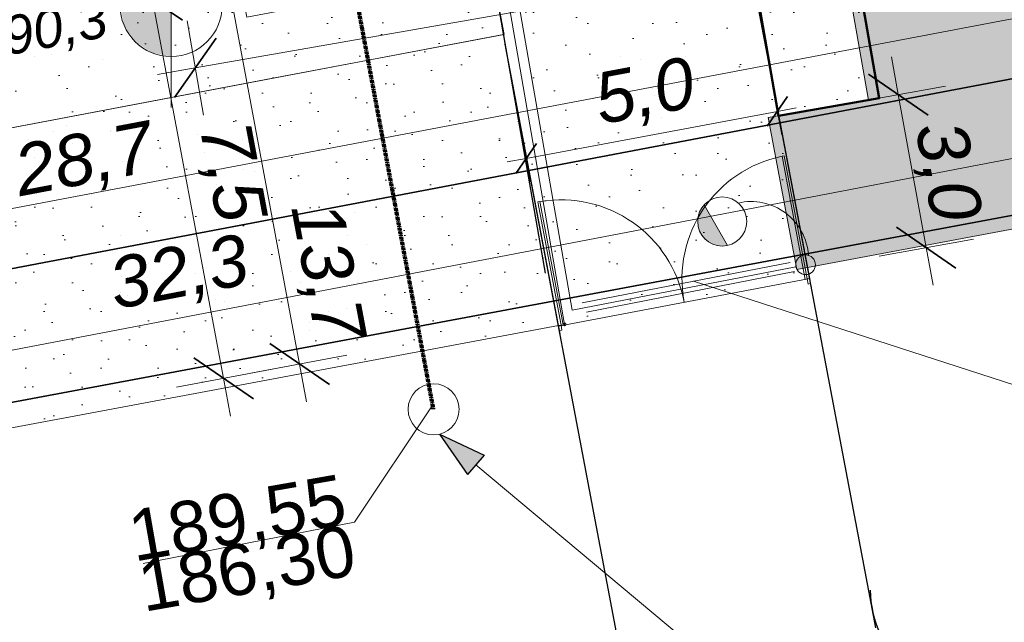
# Model space of a CAD drawing. Header units: millimetres. Extents: x -278165 to -65909, y 833781 to 983907.
# Tile 8 of 15: x -209667 to -190404, y 881237 to 893030. Entities that reach past the tile are written whole.
import ezdxf
from ezdxf.xclip import XClip

# ---------------------------------------------------------------- set-up
doc = ezdxf.new("R2010")
doc.units = ezdxf.units.MM
doc.header["$MEASUREMENT"] = 0
doc.header["$XCLIPFRAME"] = 0
doc.linetypes.add('DASH', pattern=[15, 10, -5])
doc.linetypes.add('Kropki i Kreski', pattern=[3600, 1800, -900, 0, -900])
for name, color, linetype in [('820-G Rysunki Obrazki', 7, 'Continuous'), ('Nowe_103-Budynki projektowane', 7, 'Continuous'), ('Nowe_199-Wymiary', 7, 'Continuous'), ('Nowe_299-A Wymiary Opisy', 7, 'Continuous'), ('Nowe_840-G Znaczniki ogólne', 7, 'Continuous'), ('Nowe_Drzwi Archicad', 7, 'Continuous')]:
    doc.layers.add(name, color=color, linetype=linetype)
for name, color, linetype, lineweight in [('Mapa do celów projektowych- AKTURALNA_4_0_Nr_pióra__1', 7, 'Continuous', 0), ('Nowe_0_Nr_pióra__1', 7, 'Continuous', 0), ('Nowe_0_Nr_pióra__161', 190, 'Continuous', 0), ('Nowe_0_Nr_pióra__165', 190, 'Continuous', 50), ('Nowe_0_Nr_pióra__2', 7, 'Continuous', 13), ('Nowe_0_Nr_pióra__3', 7, 'Continuous', 20), ('Nowe_0_Nr_pióra__4', 7, 'Continuous', 25), ('Nowe_0_Nr_pióra__5', 7, 'Continuous', 35), ('Nowe_0_Nr_pióra__61', 1, 'Continuous', 5), ('Nowe_0_Nr_pióra__7', 7, 'Continuous', 70), ('Nowe_0_Nr_pióra__82', 114, 'Continuous', 15), ('Nowe_103-Budynki projektowane_Nr_pióra__1', 7, 'Continuous', 0), ('Nowe_106-Linie regulacyjne_Nr_pióra__5', 7, 'Continuous', 35), ('Nowe_199-Wymiary_Nr_pióra__2', 7, 'Continuous', 13), ('Nowe_199-Wymiary_Nr_pióra__3', 7, 'Continuous', 20), ('Nowe_199-Wymiary_Nr_pióra__5', 7, 'Continuous', 35), ('Nowe_299-A Wymiary Opisy_Nr_pióra__1', 7, 'Continuous', 0), ('Nowe_299-A Wymiary Opisy_Nr_pióra__3', 7, 'Continuous', 20), ('Nowe_2D - Rysunki i Obrazki_Nr_pióra__1', 7, 'Continuous', 0), ('Nowe_840-G Znaczniki ogólne_Nr_pióra__2', 7, 'Continuous', 13), ('Nowe_840-G Znaczniki ogólne_Nr_pióra__4', 7, 'Continuous', 25), ('Nowe_Drzwi Archicad_Nr_pióra__1', 7, 'Continuous', 0), ('Nowe_Drzwi Archicad_Nr_pióra__23', 8, 'Continuous', 20), ('Nowe_Drzwi Archicad_Nr_pióra__3', 7, 'Continuous', 20), ('Nowe_INST_KD#1_Nr_pióra__82', 114, 'Continuous', 15), ('Nowe_IS_kanalizacja_deszczowa_Nr_pióra__88', 94, 'Continuous', 100), ('Nowe_Linia_Nr_pióra__6', 7, 'Continuous', 50), ('Nowe_oświetlenie_Nr_pióra__3', 7, 'Continuous', 20)]:
    doc.layers.add(name, color=color, linetype=linetype, lineweight=lineweight)
doc.layers.add('Nowe_0_Nr_pióra__195', color=253, linetype='Continuous', lineweight=13, true_color=0x828282)
doc.layers.add('Nowe_2D - Rysunki i Obrazki_Nr_pióra__72', color=7, linetype='Continuous', lineweight=13, true_color=0x996a48)
doc.styles.add('STYL_AUTOMATYCZNY_1', font='arial.ttf')
doc.styles.add('STYL_AUTOMATYCZNY_2', font='arial.ttf')
doc.linetypes.add('Linia zabudowy (istniejca)', pattern='A,0,[1,PZ-ZAG-STASZĂ“W-PROKURATURA v7_0.Poziom 0 (15)1.Shx,S=55.555556,R=0,X=0,Y=-0.433013],-7000,0', length=7000)
doc.linetypes.add('Ogrodzenie proj. nie w granicy', pattern='A,0,[3,PZ-ZAG-STASZĂ“W-PROKURATURA v7_0.Poziom 0 (15)1.Shx,S=19.84127,R=0,X=0,Y=0],-2500,0', length=2500)
doc.dimstyles.new('STYL_AUTOMATYCZNY__2', dxfattribs={"dimtxt": 1000, "dimasz": 950, "dimexe": 0.18, "dimexo": 0.0625, "dimgap": 0, "dimtad": 1, "dimdec": 1, "dimlfac": 0.001, "dimzin": 0, "dimdsep": 46, "dimtxsty": 'STYL_AUTOMATYCZNY_2', "dimblk": 'ARROWHEAD_6', "dimblk1": 'ARROWHEAD_6', "dimblk2": 'ARROWHEAD_6', "dimcen": 0.09, "dimse1": 1, "dimse2": 1, "dimclrd": 7, "dimclre": 7, "dimclrt": 7, "dimadec": 1, "dimazin": 0, "dimtfac": 1, "dimtdec": 4, "dimtmove": 2, "dimatfit": 3, "dimfxl": 0, "dimtolj": 1, "dimtzin": 0, "dimarcsym": 0})
doc.dimstyles.new('STYL_AUTOMATYCZNY__4', dxfattribs={"dimtxt": 1000, "dimasz": 475, "dimexe": 0.18, "dimexo": 0.0625, "dimgap": 0, "dimtad": 1, "dimdec": 1, "dimlfac": 0.001, "dimzin": 0, "dimdsep": 46, "dimtxsty": 'STYL_AUTOMATYCZNY_2', "dimblk": 'ARROWHEAD_6', "dimblk1": 'ARROWHEAD_6', "dimblk2": 'ARROWHEAD_6', "dimcen": 0.09, "dimse1": 1, "dimse2": 1, "dimclrd": 7, "dimclre": 7, "dimclrt": 7, "dimadec": 1, "dimazin": 0, "dimtfac": 1, "dimtdec": 4, "dimtmove": 0, "dimatfit": 3, "dimfxl": 0, "dimtolj": 1, "dimtzin": 0, "dimarcsym": 0})
picture_1 = doc.add_image_def('image1.tif', size_in_pixel=(5014, 3547))
pattern_1 = [(45, (0, 2000), (-636.3961, 636.3961), [0, -600, 0, -900]), (110, (2000, 2000), (845.7234, 307.8181), [0, -440, 0, -760])]
pattern_2 = [(45, (0, 1750), (-556.8466, 556.8466), [0, -525, 0, -787.5]), (110, (1750, 1750), (740.00794, 269.34086), [0, -385, 0, -665])]

# ---------------------------------------------------------------- blocks, each defined once
blk = doc.blocks.new('Rysunek_1_4', base_point=(-172037, 908844))
at = {"layer": 'Mapa do celów projektowych- AKTURALNA_4_0_Nr_pióra__1', "color": 7, "lineweight": 0}
image = blk.add_image(picture_1, insert=(-278165, 833781), size_in_units=(212256, 150126), dxfattribs=at)
image.set_boundary_path([(-0.5, -0.5), (5013.5, 3546.5)])
blk = doc.blocks.new('Drzwi garażowe_ podwójne 27')
at = {"layer": 'Nowe_Drzwi Archicad_Nr_pióra__1', "color": 7, "linetype": 'Continuous', "lineweight": 0}
for p, q in [((-2500, 0), (-2500, -100)), ((-2500, 0), (-2500, -100)), ((2500, 0), (2500, -100)), ((2500, 0), (2500, -100)), ((-2500, -100), (-2500, -175)), ((2500, -100), (2500, -175))]:
    blk.add_line(p, q, dxfattribs=at)
at = {"layer": 'Nowe_Drzwi Archicad_Nr_pióra__23', "color": 8, "linetype": 'Continuous', "lineweight": 20}
for p, q in [((-2450, 0), (-2500, 0)), ((-2500, 0), (-2500, -100)), ((-2450, -100), (-2450, 0)), ((2500, 0), (2450, 0)), ((2450, 0), (2450, -100)), ((2500, -100), (2500, 0)), ((-2500, -100), (-2450, -100)), ((2450, -100), (2500, -100))]:
    blk.add_line(p, q, dxfattribs=at)
at = {"layer": 'Nowe_Drzwi Archicad_Nr_pióra__3', "color": 7, "linetype": 'Continuous', "lineweight": 20}
for p, q in [((-2450, 0), (-2450, 2450)), ((-2450, 2450), (-2410, 2450)), ((-2410, 2450), (-2410, 0)), ((2450, 2450), (2410, 2450)), ((2410, 2450), (2410, 0)), ((2450, 0), (2450, 2450)), ((-2410, 0), (-2450, 0)), ((2410, 0), (2450, 0))]:
    blk.add_line(p, q, dxfattribs=at)
for centre, start, end in [((-2450, 0), 0, 89.0646), ((2450, 0), 90.9354, 180)]:
    blk.add_arc(centre, 2450, start, end, dxfattribs=at)
blk = doc.blocks.new('Ściana_1_6', base_point=(-194212, 887965))
at = {"layer": 'Nowe_103-Budynki projektowane_Nr_pióra__1', "color": 7, "linetype": 'Continuous', "lineweight": 0}
for p, q in [((-194212, 887965), (-194193, 887867)), ((-194193, 887867), (-194179, 887793)), ((-199126, 887045), (-199108, 886947)), ((-199108, 886947), (-199094, 886873))]:
    blk.add_line(p, q, dxfattribs=at)
at = {"layer": 'Nowe_Drzwi Archicad', "color": 1, "linetype": 'Continuous', "lineweight": 20, "zscale": 1000, "rotation": 10.59802709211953}
blk.add_blockref('Drzwi garażowe_ podwójne 27', (-196669, 887505), dxfattribs=at)
blk = doc.blocks.new('Polilinia_1_6', base_point=(-173219, 874521))
at = {"layer": 'Nowe_840-G Znaczniki ogólne', "linetype": 'Continuous', "lineweight": 0, "true_color": 0x000000}
blk.add_hatch(color=18, dxfattribs=at).paths.add_polyline_path([(-201457, 884918), (-200903, 884127), (-200582, 884510)])
at = {"layer": 'Nowe_840-G Znaczniki ogólne_Nr_pióra__2', "color": 7, "linetype": 'Continuous', "lineweight": 13, "flags": 128}
blk.add_lwpolyline([(-173219, 874521), (-186370, 872280), (-200742, 884319)], dxfattribs=at)
at = {"layer": 'Nowe_840-G Znaczniki ogólne_Nr_pióra__4', "color": 7, "linetype": 'Continuous', "lineweight": 25}
for p, q in [((-201457, 884918), (-200582, 884510)), ((-201457, 884918), (-200903, 884127)), ((-200582, 884510), (-200903, 884127))]:
    blk.add_line(p, q, dxfattribs=at)
blk = doc.blocks.new('*D28')
at = {"layer": 'Nowe_199-Wymiary_Nr_pióra__3', "color": 7, "linetype": 'Continuous', "lineweight": 20}
for p, q in [((-207626, 898473), (-186234, 902224)), ((-207465, 897550), (-207788, 899397)), ((-233954, 893857), (-207626, 898473)), ((-233792, 892934), (-234116, 894781)), ((-234693, 893728), (-233954, 893857))]:
    blk.add_line(p, q, dxfattribs=at)
at = {"layer": 'Nowe_199-Wymiary_Nr_pióra__5', "color": 7, "linetype": 'Continuous', "lineweight": 35}
for p, q in [((-207220, 899052), (-208033, 897894)), ((-233548, 894436), (-234360, 893279))]:
    blk.add_line(p, q, dxfattribs=at)
at = {"layer": 'Nowe_199-Wymiary_Nr_pióra__3', "color": 7, "lineweight": 20, "insert": (-220112, 896310), "char_height": 1000, "attachment_point": 7, "rotation": 9.9443, "style": 'STYL_AUTOMATYCZNY_2'}
blk.add_mtext('\\A1;{\\pql;\\fArial|b0|i1|c238|p0;\\W1.000000;26,88}', dxfattribs=at)
blk = doc.blocks.new('ARROWHEAD_6')
at = {"color": 0, "linetype": 'Continuous', "lineweight": 0}
for p, q in [((-0.5, -0.5), (0.5, 0.5)), ((0, 0), (-1, 0))]:
    blk.add_line(p, q, dxfattribs=at)
blk = doc.blocks.new('*D33')
at = {"layer": 'Nowe_199-Wymiary_Nr_pióra__3', "color": 7, "linetype": 'Continuous', "lineweight": 20}
for p, q in [((-189856, 896846), (-189985, 897585)), ((-188932, 897008), (-190779, 896684)), ((-188513, 889189), (-189856, 896846)), ((-187590, 889351), (-189437, 889027)), ((-188384, 888450), (-188513, 889189))]:
    blk.add_line(p, q, dxfattribs=at)
at = {"layer": 'Nowe_199-Wymiary_Nr_pióra__5', "color": 7, "linetype": 'Continuous', "lineweight": 35}
for p, q in [((-189277, 896440), (-190434, 897252)), ((-189092, 889595), (-187934, 888782))]:
    blk.add_line(p, q, dxfattribs=at)
at = {"layer": 'Nowe_199-Wymiary_Nr_pióra__3', "color": 7, "lineweight": 20, "insert": (-189630, 895663), "char_height": 1000, "attachment_point": 7, "rotation": 279.9443, "style": 'STYL_AUTOMATYCZNY_2'}
blk.add_mtext('\\A1;{\\pql;\\fArial|b0|i1|c238|p0;\\W1.000000;7,8}', dxfattribs=at)
blk = doc.blocks.new('*D38')
at = {"layer": 'Nowe_199-Wymiary_Nr_pióra__3', "color": 7, "linetype": 'Continuous', "lineweight": 20}
for p, q in [((-195183, 893071), (-195507, 894918)), ((-195345, 893995), (-194606, 894124)), ((-206231, 892086), (-195345, 893995)), ((-206069, 891163), (-206393, 893009)), ((-206970, 891957), (-206231, 892086))]:
    blk.add_line(p, q, dxfattribs=at)
at = {"layer": 'Nowe_199-Wymiary_Nr_pióra__5', "color": 7, "linetype": 'Continuous', "lineweight": 35}
for p, q in [((-195751, 893416), (-194938, 894574)), ((-205825, 892665), (-206637, 891507))]:
    blk.add_line(p, q, dxfattribs=at)
at = {"layer": 'Nowe_199-Wymiary_Nr_pióra__3', "color": 7, "lineweight": 20, "insert": (-199517, 893289), "char_height": 1000, "attachment_point": 7, "rotation": 9.9443, "style": 'STYL_AUTOMATYCZNY_2'}
blk.add_mtext('\\A1;{\\pql;\\fArial|b0|i1|c238|p0;\\W1.000000;11,1}', dxfattribs=at)
blk = doc.blocks.new('*D42')
at = {"layer": 'Nowe_199-Wymiary_Nr_pióra__3', "color": 7, "linetype": 'Continuous', "lineweight": 20}
for p, q in [((-240421, 900099), (-240561, 900836)), ((-239500, 900274), (-241342, 899924)), ((-238041, 887545), (-240421, 900099)), ((-237120, 887720), (-238962, 887371)), ((-237901, 886808), (-238041, 887545))]:
    blk.add_line(p, q, dxfattribs=at)
at = {"layer": 'Nowe_199-Wymiary_Nr_pióra__5', "color": 7, "linetype": 'Continuous', "lineweight": 35}
for p, q in [((-239837, 899701), (-241005, 900497)), ((-238625, 887943), (-237457, 887147))]:
    blk.add_line(p, q, dxfattribs=at)
at = {"layer": 'Nowe_199-Wymiary_Nr_pióra__2', "color": 7, "lineweight": 13, "insert": (-239120, 893854), "char_height": 1000, "attachment_point": 7, "rotation": 280.7352, "style": 'STYL_AUTOMATYCZNY_2'}
blk.add_mtext('\\A1;{\\pql;\\fArial|b0|i1|c238|p0;\\W1.000000;12,84}', dxfattribs=at)
blk = doc.blocks.new('*D44')
at = {"layer": 'Nowe_199-Wymiary_Nr_pióra__3', "color": 7, "linetype": 'Continuous', "lineweight": 20}
for p, q in [((-194758, 890774), (-194930, 891695)), ((-199758, 890315), (-194844, 891234)), ((-194844, 891234), (-194475, 891303)), ((-199672, 889854), (-199844, 890776)), ((-200127, 890246), (-199758, 890315))]:
    blk.add_line(p, q, dxfattribs=at)
at = {"layer": 'Nowe_199-Wymiary_Nr_pióra__5', "color": 7, "linetype": 'Continuous', "lineweight": 35}
for p, q in [((-195044, 890943), (-194644, 891526)), ((-199559, 890606), (-199958, 890023))]:
    blk.add_line(p, q, dxfattribs=at)
at = {"layer": 'Nowe_199-Wymiary_Nr_pióra__3', "color": 7, "lineweight": 20, "insert": (-198275, 890796), "char_height": 1000, "attachment_point": 7, "rotation": 10.598, "style": 'STYL_AUTOMATYCZNY_2'}
blk.add_mtext('\\A1;{\\pql;\\fArial|b0|i1|c238|p0;\\W1.000000;5,0}', dxfattribs=at)
blk = doc.blocks.new('*D45')
at = {"layer": 'Nowe_199-Wymiary_Nr_pióra__3', "color": 7, "linetype": 'Continuous', "lineweight": 20}
for p, q in [((-184443, 893192), (-184792, 895034)), ((-184618, 894113), (-183881, 894252)), ((-212809, 888768), (-184618, 894113)), ((-212635, 887847), (-212984, 889689)), ((-213546, 888628), (-212809, 888768))]:
    blk.add_line(p, q, dxfattribs=at)
at = {"layer": 'Nowe_199-Wymiary_Nr_pióra__5', "color": 7, "linetype": 'Continuous', "lineweight": 35}
for p, q in [((-185016, 893528), (-184219, 894697)), ((-212411, 889352), (-213207, 888183))]:
    blk.add_line(p, q, dxfattribs=at)
at = {"layer": 'Nowe_199-Wymiary_Nr_pióra__3', "color": 7, "lineweight": 20, "insert": (-209625, 889390), "char_height": 1000, "attachment_point": 7, "rotation": 10.7352, "style": 'STYL_AUTOMATYCZNY_2'}
blk.add_mtext('\\A1;{\\pql;\\fArial|b0|i1|c238|p0;\\W1.000000;28,7}', dxfattribs=at)
blk = doc.blocks.new('*D54')
at = {"layer": 'Nowe_199-Wymiary_Nr_pióra__3', "color": 7, "linetype": 'Continuous', "lineweight": 20}
for p, q in [((-206717, 899787), (-206855, 900524)), ((-205795, 899960), (-207638, 899615)), ((-204191, 886290), (-206717, 899787)), ((-203270, 886463), (-205113, 886118)), ((-204053, 885553), (-204191, 886290))]:
    blk.add_line(p, q, dxfattribs=at)
at = {"layer": 'Nowe_199-Wymiary_Nr_pióra__5', "color": 7, "linetype": 'Continuous', "lineweight": 35}
for p, q in [((-206133, 899388), (-207300, 900187)), ((-204775, 886690), (-203608, 885891))]:
    blk.add_line(p, q, dxfattribs=at)
at = {"layer": 'Nowe_199-Wymiary_Nr_pióra__3', "color": 7, "lineweight": 20, "insert": (-204540, 889322), "char_height": 1000, "attachment_point": 7, "rotation": 280.5992, "style": 'STYL_AUTOMATYCZNY_2'}
blk.add_mtext('\\A1;{\\pql;\\fArial|b0|i1|c238|p0;\\W1.000000;13,7}', dxfattribs=at)
blk = doc.blocks.new('*D68')
at = {"layer": 'Nowe_199-Wymiary_Nr_pióra__3', "color": 7, "linetype": 'Continuous', "lineweight": 20}
for p, q in [((-192613, 892301), (-192478, 891563)), ((-193400, 891394), (-191556, 891731)), ((-192478, 891563), (-191931, 888570)), ((-192853, 888401), (-191009, 888738)), ((-191931, 888570), (-191796, 887832))]:
    blk.add_line(p, q, dxfattribs=at)
at = {"layer": 'Nowe_199-Wymiary_Nr_pióra__5', "color": 7, "linetype": 'Continuous', "lineweight": 35}
for p, q in [((-191896, 891161), (-193060, 891965)), ((-192513, 888972), (-191349, 888168))]:
    blk.add_line(p, q, dxfattribs=at)
at = {"layer": 'Nowe_199-Wymiary_Nr_pióra__3', "color": 7, "lineweight": 20, "insert": (-192331, 890899), "char_height": 1000, "attachment_point": 7, "rotation": 280.3541, "style": 'STYL_AUTOMATYCZNY_2'}
blk.add_mtext('\\A1;{\\pql;\\fArial|b0|i1|c238|p0;\\W1.000000;3,0}', dxfattribs=at)
blk = doc.blocks.new('*D76')
at = {"layer": 'Nowe_199-Wymiary_Nr_pióra__3', "color": 7, "linetype": 'Continuous', "lineweight": 20}
for p, q in [((-184041, 890548), (-184394, 892390)), ((-184218, 891469), (-183481, 891610)), ((-215982, 885384), (-184218, 891469)), ((-215806, 884463), (-216158, 886305)), ((-216719, 885243), (-215982, 885384))]:
    blk.add_line(p, q, dxfattribs=at)
at = {"layer": 'Nowe_199-Wymiary_Nr_pióra__5', "color": 7, "linetype": 'Continuous', "lineweight": 35}
for p, q in [((-184615, 890884), (-183821, 892054)), ((-215585, 885969), (-216379, 884799))]:
    blk.add_line(p, q, dxfattribs=at)
at = {"layer": 'Nowe_199-Wymiary_Nr_pióra__3', "color": 7, "lineweight": 20, "insert": (-207765, 887176), "char_height": 1000, "attachment_point": 7, "rotation": 10.8442, "style": 'STYL_AUTOMATYCZNY_2'}
blk.add_mtext('\\A1;{\\pql;\\fArial|b0|i1|c238|p0;\\W1.000000;32,3}', dxfattribs=at)
blk = doc.blocks.new('*D78')
at = {"layer": 'Nowe_199-Wymiary_Nr_pióra__3', "color": 7, "linetype": 'Continuous', "lineweight": 20}
for p, q in [((-207204, 894156), (-207066, 893419)), ((-207988, 893247), (-206145, 893592)), ((-207066, 893419), (-205680, 886012)), ((-206601, 885839), (-204758, 886184)), ((-205680, 886012), (-205542, 885274))]:
    blk.add_line(p, q, dxfattribs=at)
at = {"layer": 'Nowe_199-Wymiary_Nr_pióra__5', "color": 7, "linetype": 'Continuous', "lineweight": 35}
for p, q in [((-206483, 893020), (-207649, 893819)), ((-206263, 886411), (-205096, 885612))]:
    blk.add_line(p, q, dxfattribs=at)
at = {"layer": 'Nowe_199-Wymiary_Nr_pióra__3', "color": 7, "lineweight": 20, "insert": (-206331, 890888), "char_height": 1000, "attachment_point": 7, "rotation": 280.5992, "style": 'STYL_AUTOMATYCZNY_2'}
blk.add_mtext('\\A1;{\\pql;\\fArial|b0|i1|c238|p0;\\W1.000000;7,5}', dxfattribs=at)
blk = doc.blocks.new('Koty wysokościowe_4_6', base_point=(-206704, 893309))
at = {"layer": 'Nowe_299-A Wymiary Opisy_Nr_pióra__1', "linetype": 'Continuous', "lineweight": 0}
for points in [[(-206704, 893309), (-205704, 893309), (-205780, 893692), (-205997, 894016), (-206322, 894233), (-206704, 894309)], [(-206704, 893309), (-207704, 893309), (-207628, 892926), (-207411, 892602), (-207087, 892385), (-206704, 892309)]]:
    blk.add_hatch(color=7, dxfattribs=at).paths.add_polyline_path(points)
at = {"layer": 'Nowe_299-A Wymiary Opisy_Nr_pióra__1', "color": 7, "linetype": 'Continuous', "lineweight": 0}
for p, q in [((-206704, 891309), (-206704, 895309)), ((-208704, 893309), (-204704, 893309))]:
    blk.add_line(p, q, dxfattribs=at)
blk.add_circle((-206704, 893309), 1000, dxfattribs=at)
at = {"layer": 'Nowe_299-A Wymiary Opisy_Nr_pióra__3', "color": 7, "lineweight": 20, "insert": (-210455, 892084), "char_height": 750, "attachment_point": 7, "rotation": 10.6603, "style": 'STYL_AUTOMATYCZNY_2'}
blk.add_mtext('\\A1;{\\pql;\\fArial|b0|i1|c238|p0;\\W1.000000;190,3}', dxfattribs=at)

msp = doc.modelspace()

# ---------------------------------------------------------------- hatches: boundary and pattern name
at = {"layer": 'Nowe_0_Nr_pióra__161', "linetype": 'Continuous', "lineweight": 0}
h = msp.add_hatch(dxfattribs=at)
h.set_pattern_fill('piasek_gęsty_0006', color=190, style=0, pattern_type=2)
h.set_pattern_definition(pattern_1)
h.paths.add_polyline_path([(-193671.24, 896204.15), (-192848.88, 891494.99), (-194819.06, 891150.93), (-195641.42, 895860.1)])
at = {"layer": 'Nowe_0_Nr_pióra__195', "linetype": 'Continuous', "lineweight": 13, "true_color": 0x828282}
h = msp.add_hatch(dxfattribs=at)
h.set_pattern_fill('piasek_gęsty_0006', color=8, style=0, pattern_type=2)
h.set_pattern_definition(pattern_1)
h.paths.add_polyline_path([(-225473.54, 915290.63), (-223284.05, 903675.19), (-203797.68, 907361.22, -0.41814079), (-202565.38, 906226.42), (-200974.3, 897151.36), (-200166.89, 892546.12), (-199124.5, 887035.49), (-194211.62, 887964.8), (-195320.13, 893825.01, -0.02171084), (-195344.96, 893996.83), (-200154.96, 921431.61), (-200730.2, 924712.63), (-205655.73, 923849.06), (-204932.73, 919841.79, -0.39048993), (-205817.16, 918983.09)])
at = {"layer": 'Nowe_0_Nr_pióra__82', "linetype": 'Continuous', "lineweight": 15}
h = msp.add_hatch(dxfattribs=at)
h.set_pattern_fill('Piasek_0006', color=114, style=0, pattern_type=2)
h.set_pattern_definition(pattern_2)
h.paths.add_polyline_path([(-248760.01, 896014.21), (-241790.52, 887111.26), (-226362.84, 882398.48), (-221507.75, 883083.49), (-221507.91, 883084.3), (-221515.08, 883082.95), (-222576.86, 888722.34), (-235579.53, 886257.19), (-238570.71, 902051.05), (-236325.02, 902473.87), (-236133.88, 901465.68), (-236115.25, 901469.21), (-236311.38, 902510.9), (-225601.51, 904527.35), (-223724.35, 904880.78), (-224645.53, 909750.61), (-225726.57, 915469.34), (-206070.04, 919161.82, 0.39101732), (-205185.51, 920022.18), (-205843.51, 923689.6), (-207577.98, 923385.5), (-208860.56, 930701.01), (-198086.53, 932562.81), (-196782.03, 925122.36), (-200897.13, 924400.88), (-200408.8, 921615.61), (-200236.11, 920630.64), (-200236.07, 920630.64), (-200407.3, 921607.28, 0.4117354), (-199251.13, 920803.33), (-195311.23, 921494.09), (-190993.96, 896869.69), (-193919.56, 896356.76), (-193063.98, 891457.42), (-195026.52, 891114.7), (-194464.5, 888143.53), (-184206.43, 890062.91), (-191592.37, 940168.68), (-217586.62, 931168.22), (-229168.66, 923702.56), (-246462.34, 897701.83)])
h = msp.add_hatch(dxfattribs=at)
h.set_pattern_fill('Piasek_0006', color=114, style=0, pattern_type=2)
h.set_pattern_definition(pattern_2)
h.paths.add_polyline_path([(-195665.93, 895827.51), (-195665.96, 895827.5), (-195345.92, 894002.1, 0.02037127), (-195323.05, 893840.81, 0.00200846), (-195320.13, 893825.01), (-194876.23, 891478.31), (-195355.81, 894224.58, 0.02779892), (-195345.97, 894002.58)])
h = msp.add_hatch(dxfattribs=at)
h.set_pattern_fill('Piasek_0006', color=114, style=0, pattern_type=2)
h.set_pattern_definition(pattern_2)
h.paths.add_polyline_path([(-218610.28, 883399.59), (-199126.3, 887045.22), (-199700.3, 890079.67), (-200167.35, 892548.76), (-200200.52, 892737.97), (-216670.73, 889615.41), (-215600.46, 883970.22)])
at = {"layer": 'Nowe_2D - Rysunki i Obrazki_Nr_pióra__72', "linetype": 'Continuous', "lineweight": 13, "true_color": 0x996a48}
h = msp.add_hatch(dxfattribs=at)
h.set_pattern_fill('piasek_gęsty_0006', color=35, style=0, pattern_type=2)
h.set_pattern_definition(pattern_1)
h.paths.add_polyline_path([(-223471.48, 904702.05), (-223284.66, 903720.31), (-207790.19, 906606), (-205225.89, 893080.4), (-200422.29, 893991.11), (-200188.23, 892740.3), (-204988.86, 891830.16), (-216670.73, 889615.41), (-215599.11, 883963.08), (-221261.31, 882899.48), (-222323.98, 888543.62), (-235326.65, 886078.46), (-237845.3, 899363.26), (-237863.71, 899460.39), (-238325.61, 901896.68)])
h.paths.add_polyline_path([(-236404.92, 897939.59), (-234722.38, 898258.58), (-232861.99, 888445.73), (-231609.18, 888683.24), (-231693.45, 889155.83), (-223239.23, 890731.31), (-223110.88, 890064.07), (-222394.02, 890196.25), (-222423.15, 890354.24), (-216826.19, 891389.69), (-216804.41, 891255.98), (-216135.31, 891382.83), (-216261.4, 892047.87), (-206512.61, 893896.13), (-207426.52, 898716.62), (-207707.47, 898663.35), (-207930.67, 899840.63), (-207676.63, 899889.96), (-208851.42, 906084.14), (-210103.02, 905836.2), (-210012.35, 905357.95), (-223599.6, 902754.72), (-225073.35, 902475.32), (-233906.72, 900827.85), (-233996.13, 901299.45), (-235238.76, 901063.86), (-234967.33, 899554.57), (-236650.88, 899236.92)], flags=0)
at = {"layer": 'Nowe_oświetlenie_Nr_pióra__3', "linetype": 'Continuous', "lineweight": 20}
msp.add_hatch(color=7, dxfattribs=at).paths.add_polyline_path([(-196278.25, 889404.24, 0.02214023), (-196305.44, 889371.48, 0.69644646), (-195819.97, 888611.01)])

# ---------------------------------------------------------------- linework, layer by layer
at = {"layer": 'Nowe_0_Nr_pióra__1', "color": 7, "linetype": 'Continuous', "lineweight": 0}
msp.add_line((-215981.93, 885384.11), (-184217.51, 891468.9), dxfattribs=at)
at = {"layer": 'Nowe_0_Nr_pióra__1', "color": 7, "linetype": 'Continuous', "lineweight": 0, "flags": 128}
for points in [[(-225473.54, 915290.63), (-223284.05, 903675.19), (-203797.68, 907361.22, -0.41814079), (-202565.38, 906226.42), (-200974.3, 897151.36), (-200166.89, 892546.12), (-199124.5, 887035.49), (-194211.62, 887964.8), (-195320.13, 893825.01, -0.02171084), (-195344.96, 893996.83), (-200154.96, 921431.61), (-200730.2, 924712.63), (-205655.73, 923849.06), (-204932.73, 919841.79, -0.39048993), (-205817.16, 918983.09)], [(-195665.93, 895827.51), (-195665.96, 895827.5), (-195345.92, 894002.1, 0.02037127), (-195323.05, 893840.81, 0.00200846), (-195320.13, 893825.01), (-194876.23, 891478.31), (-195355.81, 894224.58, 0.02779892), (-195345.97, 894002.58)]]:
    msp.add_lwpolyline(points, format="xyb", close=True, dxfattribs=at)
msp.add_lwpolyline([(-195311.23, 921494.09), (-190993.96, 896869.69), (-193919.56, 896356.76), (-193063.98, 891457.42), (-195026.52, 891114.7), (-194464.5, 888143.53), (-184206.43, 890062.91)], dxfattribs=at)
msp.add_lwpolyline([(-218610.28, 883399.59), (-199126.3, 887045.22), (-199700.3, 890079.67), (-200167.35, 892548.76), (-200200.52, 892737.97), (-216670.73, 889615.41), (-215600.46, 883970.22)], close=True, dxfattribs=at)
at = {"layer": 'Nowe_0_Nr_pióra__1', "color": 7, "linetype": 'Kropki i Kreski', "lineweight": 0}
msp.add_circle((-199006.59, 887067.62), 25.73, dxfattribs=at)
at = {"layer": 'Nowe_0_Nr_pióra__165', "color": 190, "linetype": 'Continuous', "lineweight": 50, "flags": 128}
msp.add_lwpolyline([(-193671.24, 896204.15), (-192848.88, 891494.99), (-194819.06, 891150.93), (-195641.42, 895860.1)], close=True, dxfattribs=at)
at = {"layer": 'Nowe_0_Nr_pióra__2', "color": 7, "linetype": 'Continuous', "lineweight": 13}
for p, q in [((-196482.78, 887914.64), (-189652.92, 885702.41)), ((-201587.22, 885495.26), (-203117.35, 883194.06)), ((-207254.42, 882389.11), (-203117.35, 883194.06))]:
    msp.add_line(p, q, dxfattribs=at)
at = {"layer": 'Nowe_0_Nr_pióra__3', "color": 7, "linetype": 'Continuous', "lineweight": 20}
for p, q in [((-198662.8, 887491), (-194595.77, 888281.35)), ((-198575.77, 887309.22), (-194508.73, 888099.57))]:
    msp.add_line(p, q, dxfattribs=at)
at = {"layer": 'Nowe_0_Nr_pióra__4', "color": 7, "linetype": 'Continuous', "lineweight": 25}
for p, q in [((-199382.01, 888069.22), (-200975.26, 897156.63)), ((-192918.39, 881128.27), (-195321.09, 893830.28)), ((-197879.97, 880456.41), (-200167.85, 892551.39))]:
    msp.add_line(p, q, dxfattribs=at)
msp.add_arc((-191025.99, 881867.55), 2000, 180, 280.52651, dxfattribs=at)
at = {"layer": 'Nowe_0_Nr_pióra__5', "color": 7, "linetype": 'Linia zabudowy (istniejca)', "lineweight": 35}
msp.add_line((-184438.12, 892979.2), (-227773.28, 884746.31), dxfattribs=at)
at = {"layer": 'Nowe_0_Nr_pióra__61', "color": 1, "linetype": 'Continuous', "lineweight": 5}
for p, q in [((-202377.55, 907548.02), (-198857.76, 887343.91)), ((-202538.95, 907343.9), (-199006.59, 887067.62)), ((-198857.76, 887343.91), (-194481.04, 888193.97))]:
    msp.add_line(p, q, dxfattribs=at)
at = {"layer": 'Nowe_106-Linie regulacyjne_Nr_pióra__5', "color": 7, "linetype": 'Ogrodzenie proj. nie w granicy', "lineweight": 35}
msp.add_line((-226349.59, 882446.04), (-184233.58, 890326.34), dxfattribs=at)
at = {"layer": 'Nowe_2D - Rysunki i Obrazki_Nr_pióra__1', "color": 7, "linetype": 'Continuous', "lineweight": 0, "flags": 128}
msp.add_lwpolyline([(-223471.48, 904702.05), (-223284.66, 903720.31), (-207790.19, 906606), (-205225.89, 893080.4), (-200422.29, 893991.11), (-200188.23, 892740.3), (-204988.86, 891830.16), (-216670.73, 889615.41), (-215599.11, 883963.08), (-221261.31, 882899.48), (-222323.98, 888543.62), (-235326.65, 886078.46), (-237845.3, 899363.26), (-237863.71, 899460.39), (-238325.61, 901896.68)], close=True, dxfattribs=at)
at = {"layer": 'Nowe_INST_KD#1_Nr_pióra__82', "color": 114, "linetype": 'Continuous', "lineweight": 15}
msp.add_circle((-201569.95, 885405.05), 500, dxfattribs=at)
at = {"layer": 'Nowe_IS_kanalizacja_deszczowa_Nr_pióra__88', "color": 94, "linetype": 'DASH', "lineweight": 100}
msp.add_line((-203262.34, 894427.32), (-201574.04, 885405.22), dxfattribs=at)
at = {"layer": 'Nowe_Linia_Nr_pióra__6', "color": 7, "linetype": 'Continuous', "lineweight": 50}
msp.add_line((-199963.6, 891471.64), (-199978.06, 891468.91), dxfattribs=at)
at = {"layer": 'Nowe_oświetlenie_Nr_pióra__3', "color": 7, "linetype": 'Continuous', "lineweight": 20}
msp.add_line((-196278.25, 889404.24), (-195819.97, 888611.01), dxfattribs=at)
for centre, radius in [((-195922.13, 889080.99), 480.95), ((-194292.9, 888234.11), 192.38)]:
    msp.add_circle(centre, radius, dxfattribs=at)
msp.add_arc((-195359.47, 888345.29), 1125.82, 3.597735, 102.96171, dxfattribs=at)

# ---------------------------------------------------------------- block references
at = {"layer": '820-G Rysunki Obrazki', "color": 1, "linetype": 'Continuous', "lineweight": 35}
ref = msp.add_blockref('Rysunek_1_4', (-172037.14, 908843.81), dxfattribs=at)
XClip(ref).set_block_clipping_path([(-278165.2254227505, 833780.7353494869), (-65909.059722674, 983906.8833907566)])
at = {"layer": 'Nowe_103-Budynki projektowane', "color": 7, "lineweight": 0}
msp.add_blockref('Ściana_1_6', (-194211.62, 887964.8), dxfattribs=at)
at = {"layer": 'Nowe_299-A Wymiary Opisy', "color": 7, "lineweight": 0}
msp.add_blockref('Koty wysokościowe_4_6', (-206704.31, 893309.02), dxfattribs=at)
at = {"layer": 'Nowe_840-G Znaczniki ogólne', "color": 7, "linetype": 'Continuous', "lineweight": 13}
msp.add_blockref('Polilinia_1_6', (-173219.09, 874521.33), dxfattribs=at)

# ---------------------------------------------------------------- texts
at = {"layer": 'Nowe_0_Nr_pióra__7', "color": 7, "linetype": 'Continuous', "lineweight": 70, "char_height": 1000, "attachment_point": 7, "rotation": 9.944294, "style": 'STYL_AUTOMATYCZNY_1'}
for s, insert in [('\\A1;{\\pql;\\fArial|b0|i0|c238|p0;\\W1.000000;189,55 }', (-207397.42, 882238.51)), ('\\A1;{\\pql;\\fArial|b0|i0|c238|p0;\\W1.000000;186,30 }', (-207210.18, 881256.2))]:
    msp.add_mtext(s, dxfattribs=dict(at, insert=insert))

# ---------------------------------------------------------------- dimensions: what is measured, and where the dimension line sits
at = {"layer": 'Nowe_199-Wymiary', "color": 7, "linetype": 'Continuous', "lineweight": 20}
for base, p1, p2, angle, text, picture, middle, turn in [((-240421.02, 900098.94), (-206470.97, 893530.61), (-208851.42, 906084.14), 100.735158, '12,84', '*D42', (-238316.4, 892301.26), 280.735158), ((-207626.47, 898473.25), (-233184.18, 889466.1), (-207626.47, 898473.25), 9.944294, '26,88', '*D28', (-218548.52, 897091.35), 9.944294)]:
    dim = msp.add_linear_dim(base=base, p1=p1, p2=p2, angle=angle, text=text, dimstyle='STYL_AUTOMATYCZNY__2', dxfattribs=at)
    dim.commit()
    dim.dimension.update_dxf_attribs({"geometry": picture, "text_midpoint": middle, "dimtype": 160, "text_rotation": turn})
for base, p1, p2, angle, dimstyle, picture, middle, turn in [((-206716.78, 899787.28), (-203959.3, 886333.56), (-206673.89, 899795.31), 100.599165, 'STYL_AUTOMATYCZNY__2', '*D54', (-203810.84, 888141.62), 280.599165), ((-189855.65, 896846.19), (-188513.09, 889188.61), (-190741.08, 896690.96), 99.944294, 'STYL_AUTOMATYCZNY__2', '*D33', (-188979.75, 894849.07), 279.944294), ((-195344.62, 893994.67), (-206629.15, 894357.28), (-195665.96, 895827.5), 9.944294, 'STYL_AUTOMATYCZNY__2', '*D38', (-198327.94, 894004.63), 9.944294), ((-184617.6, 894112.62), (-212932.9, 889419.95), (-184696.96, 894531.23), 10.735226, 'STYL_AUTOMATYCZNY__2', '*D45', (-208446.4, 890122.02), 10.735226), ((-205679.81, 886011.6), (-206470.97, 893530.61), (-204191.07, 886290.19), 280.599165, 'STYL_AUTOMATYCZNY__2', '*D78', (-205671.59, 890081.4), 280.599165), ((-184217.51, 891468.9), (-215981.93, 885384.11), (-184217.51, 891468.9), 10.84421, 'STYL_AUTOMATYCZNY__2', '*D76', (-206587.99, 887910.89), 10.84421), ((-194843.75, 891234.33), (-199655.9, 889767.59), (-194758.67, 890779.59), 10.598027, 'STYL_AUTOMATYCZNY__4', '*D44', (-197468.27, 891455.4), 10.598027), ((-191931.17, 888569.71), (-192848.88, 891494.99), (-191931.17, 888569.71), 280.354112, 'STYL_AUTOMATYCZNY__2', '*D68', (-191675.23, 890089.94), 280.354112)]:
    dim = msp.add_linear_dim(base=base, p1=p1, p2=p2, angle=angle, dimstyle=dimstyle, dxfattribs=at)
    dim.commit()
    dim.dimension.update_dxf_attribs({"geometry": picture, "text_midpoint": middle, "dimtype": 160, "text_rotation": turn})

doc.saveas('drawing.dxf')
